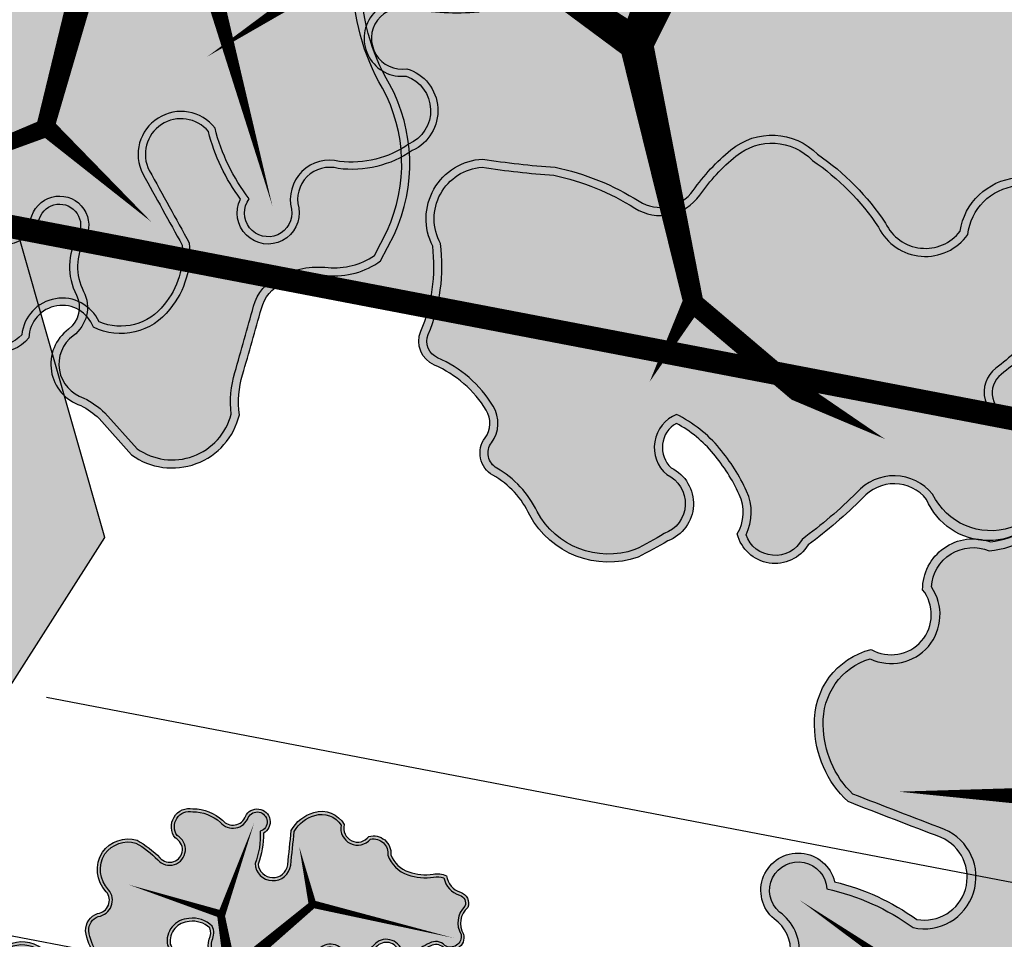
# Model space of a CAD drawing. Header units: metres. Extents: x 32353251 to 32353583, y 5707748 to 5708004.
# Tile 149 of 164: x 32353500 to 32353513, y 5707858 to 5707870. Entities that reach past the tile are written whole.
import ezdxf

# ---------------------------------------------------------------- set-up
doc = ezdxf.new("R2010")
doc.units = ezdxf.units.M
doc.header["$LTSCALE"] = 0.75
doc.layers.get('0').update_dxf_attribs({"linetype": 'CONTINUOUS'})
doc.layers.add('10414942$0$_Hilfslayer', color=6, linetype='CONTINUOUS', plot=False)
for name, color, linetype, lineweight, true_color in [('10414942$0$ST-LIN RINNE', 5, 'CONTINUOUS', 25, 0x0000ff), ('10414943$0$ST-Gehweg-Sol', 7, 'CONTINUOUS', 0, 0xffd7a8), ('10414943$0$ST-Grünfläche-Sol', 7, 'CONTINUOUS', 0, 0xc3e788), ('10414943$0$ST-Mischfläche-Sol', 7, 'CONTINUOUS', 0, 0x636466)]:
    doc.layers.add(name, color=color, linetype=linetype, lineweight=lineweight, true_color=true_color)
doc.layers.add('10414942$0$ST-LIN-Fahrbahn', color=2, linetype='CONTINUOUS')
doc.layers.add('10414942$0$ST-LIN_Rinne', color=141, linetype='CONTINUOUS', lineweight=0)
for name, color, linetype, transparency in [('10414944$0$PF-Krone', 33, 'CONTINUOUS', 0.7), ('10414944$0$PF-Krone_SOL', 70, 'CONTINUOUS', 0.7), ('10414944$0$ST-Baum', 7, 'CONTINUOUS', 0.7)]:
    doc.layers.add(name, color=color, linetype=linetype, transparency=transparency)
doc.layers.add('10414944$0$PF-Stamm', color=7, linetype='CONTINUOUS', true_color=0x5f5144, transparency=0.7)

# ---------------------------------------------------------------- blocks, each defined once
blk = doc.blocks.new('10414943')
at = {"layer": '10414943$0$ST-Grünfläche-Sol'}
h = blk.add_hatch(color=256, dxfattribs=at)
h.dxf.hatch_style = 1
edge = h.paths.add_edge_path()
edge.add_line((32353468.35948901, 5707873.443239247), (32353499.77083134, 5707867.42268575))
edge.add_line((32353499.77083134, 5707867.42268575), (32353500.921, 5707863.401000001))
edge.add_line((32353500.921, 5707863.401000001), (32353499.61213671, 5707861.343886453))
edge.add_line((32353499.61213671, 5707861.343886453), (32353471.19776434, 5707866.790016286))
edge.add_arc((32353471.76248924, 5707869.736384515), 2.999999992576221, 185.9558547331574, 259.149814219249, ccw=False)
edge.add_line((32353468.77868284, 5707869.425097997), (32353468.35948901, 5707873.443239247))
at = {"layer": '10414943$0$ST-Mischfläche-Sol'}
h = blk.add_hatch(dxfattribs=at)
h.set_pattern_fill('AR-HBONE', color=256, scale=0.004200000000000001, angle=170)
h.set_pattern_definition([(215, (0, 0), (-0.1047920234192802, -0.594305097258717), [1.28016, -0.42672]), (305, (-0.3495483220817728, -0.2447563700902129), (-0.1047920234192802, -0.594305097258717), [1.28016, -0.42672])])
edge = h.paths.add_edge_path()
edge.add_line((32353333.40662897, 5707899.309915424), (32353335.23953668, 5707908.86230714))
edge.add_line((32353335.23953668, 5707908.86230714), (32353407.15213483, 5707895.033517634))
edge.add_line((32353407.15213483, 5707895.033517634), (32353413.70600617, 5707897.337334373))
edge.add_line((32353413.70600617, 5707897.337334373), (32353481.81771595, 5707884.239451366))
edge.add_line((32353481.81771595, 5707884.239451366), (32353497.17578959, 5707881.286091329))
edge.add_line((32353497.17578959, 5707881.286091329), (32353499.70410517, 5707880.188862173))
edge.add_line((32353499.70410517, 5707880.188862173), (32353502.93879142, 5707877.835765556))
edge.add_line((32353502.93879142, 5707877.835765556), (32353505.46710699, 5707876.738536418))
edge.add_line((32353505.46710699, 5707876.738536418), (32353517.00528605, 5707874.519743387))
edge.add_line((32353517.00528605, 5707874.519743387), (32353517.64528354, 5707870.615040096))
edge.add_line((32353517.64528354, 5707870.615040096), (32353516.66317853, 5707870.803281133))
edge.add_line((32353516.66317853, 5707870.803281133), (32353515.43959015, 5707864.419483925))
edge.add_line((32353515.43959015, 5707864.419483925), (32353479.3370171, 5707871.339302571))
edge.add_line((32353479.3370171, 5707871.339302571), (32353468.35948901, 5707873.443239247))
edge.add_line((32353468.35948901, 5707873.443239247), (32353468.77868284, 5707869.425097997))
edge.add_arc((32353471.76248924, 5707869.736384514), 2.999999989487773, 185.9558547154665, 259.1498142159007)
edge.add_line((32353471.19776434, 5707866.790016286), (32353499.61213671, 5707861.343886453))
edge.add_line((32353499.61213671, 5707861.343886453), (32353497.73579177, 5707858.394363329))
edge.add_line((32353497.73579177, 5707858.394363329), (32353462.93906161, 5707865.063787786))
edge.add_arc((32353461.80961179, 5707859.171051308), 6.000000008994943, 79.14981411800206, 96.13718403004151)
edge.add_line((32353461.16815564, 5707865.136663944), (32353452.41027603, 5707864.194967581))
edge.add_arc((32353451.76881989, 5707870.160580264), 6.000000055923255, 259.1148991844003, 276.1371839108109, ccw=False)
edge.add_line((32353450.63577935, 5707864.268533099), (32353424.34096185, 5707869.325025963))
edge.add_arc((32353425.47400239, 5707875.217073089), 6.000000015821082, 242.0482743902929, 259.11489914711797, ccw=False)
edge.add_line((32353422.66163756, 5707869.917016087), (32353415.00045884, 5707873.982260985))
edge.add_arc((32353412.18809399, 5707868.682203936), 6.000000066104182, 62.04827444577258, 79.14966234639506)
edge.add_line((32353413.31755943, 5707874.57493748), (32353366.06709948, 5707883.631474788))
edge.add_line((32353366.06709948, 5707883.631474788), (32353365.05980216, 5707886.869526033))
edge.add_line((32353365.05980216, 5707886.869526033), (32353331.24648768, 5707893.372754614))
edge.add_line((32353331.24648768, 5707893.372754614), (32353331.86067788, 5707896.566215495))
edge.add_line((32353331.86067788, 5707896.566215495), (32353338.35621561, 5707895.320690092))
edge.add_line((32353338.35621561, 5707895.320690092), (32353340.49133033, 5707897.947528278))
edge.add_line((32353340.49133033, 5707897.947528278), (32353344.41330834, 5707897.200255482))
edge.add_line((32353344.41330834, 5707897.200255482), (32353345.42794297, 5707893.960800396))
edge.add_line((32353345.42794297, 5707893.960800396), (32353351.00902221, 5707892.887558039))
edge.add_line((32353351.00902221, 5707892.887558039), (32353351.57440783, 5707895.827681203))
edge.add_line((32353351.57440783, 5707895.827681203), (32353371.21685639, 5707892.062795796))
edge.add_line((32353371.21685639, 5707892.062795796), (32353370.64816001, 5707889.105456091))
edge.add_line((32353370.64816001, 5707889.105456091), (32353371.65443974, 5707885.869704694))
edge.add_line((32353371.65443974, 5707885.869704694), (32353406.65189732, 5707879.161711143))
edge.add_arc((32353407.21642529, 5707882.109643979), 3.001499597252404, 259.1591284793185, 333.4809509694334)
edge.add_line((32353409.90212501, 5707880.769488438), (32353411.74908589, 5707884.293947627))
edge.add_line((32353411.74908589, 5707884.293947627), (32353333.40662897, 5707899.309915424))
at = {"layer": '10414943$0$ST-Gehweg-Sol', "flags": 128}
blk.add_lwpolyline([(32353413.70600617, 5707897.337334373), (32353481.81771595, 5707884.239451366), (32353497.17578959, 5707881.286091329), (32353499.70410517, 5707880.188862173), (32353502.93879142, 5707877.835765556), (32353505.46710699, 5707876.738536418), (32353517.00528605, 5707874.519743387), (32353517.64528354, 5707870.615040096), (32353516.66317853, 5707870.803281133), (32353515.43959015, 5707864.419483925), (32353479.3370171, 5707871.339302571), (32353468.35948901, 5707873.443239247), (32353468.77868284, 5707869.425097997, 0.33068914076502), (32353471.19776434, 5707866.790016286), (32353499.61213671, 5707861.343886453), (32353497.73579177, 5707858.394363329), (32353462.93906161, 5707865.063787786, 0.07425742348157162), (32353461.16815564, 5707865.136663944), (32353452.41027603, 5707864.194967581, -0.07441060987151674), (32353450.63577935, 5707864.268533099), (32353424.34096185, 5707869.325025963, -0.07460515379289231)], format="xyb", dxfattribs=at)
at = {"layer": '10414943$0$ST-Grünfläche-Sol', "flags": 128}
blk.add_lwpolyline([(32353468.35948901, 5707873.443239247), (32353499.77083134, 5707867.42268575), (32353500.921, 5707863.401000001), (32353499.61213671, 5707861.343886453), (32353471.19776434, 5707866.790016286, -0.3306891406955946), (32353468.77868284, 5707869.425097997)], format="xyb", close=True, dxfattribs=at)
blk = doc.blocks.new('10414942')
at = {"layer": '10414942$0$_Hilfslayer', "flags": 128}
for points in [[(32353500.13161653, 5707861.244318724), (32353515.01920844, 5707858.390841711, 0.2257678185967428), (32353515.43498245, 5707858.499098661), (32353517.13626401, 5707859.928608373)], [(32353498.60841601, 5707858.227109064), (32353511.01395667, 5707855.849362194, -0.631630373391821), (32353511.24148904, 5707854.975496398), (32353509.3946481, 5707853.423679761)]]:
    blk.add_lwpolyline(points, format="xyb", dxfattribs=at)
at = {"layer": '10414942$0$ST-LIN RINNE', "flags": 128}
blk.add_lwpolyline([(32353333.46310162, 5707899.604552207), (32353415.55515446, 5707883.869896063, -0.07346190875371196), (32353419.59826576, 5707882.457712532), (32353425.79852131, 5707879.20852486, 0.07346183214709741), (32353429.67607841, 5707877.854165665), (32353449.31716769, 5707874.089534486, -0.0002108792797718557), (32353449.31741624, 5707874.089486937, 0.07347743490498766), (32353453.42101757, 5707873.913956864), (32353460.383265, 5707874.640249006, -0.0734602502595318), (32353464.66211211, 5707874.457369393), (32353515.49606344, 5707864.714120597)], format="xyb", dxfattribs=at)
at = {"layer": '10414942$0$ST-LIN-Fahrbahn', "flags": 128}
blk.add_lwpolyline([(32353327.34024196, 5707894.124032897), (32353327.54099615, 5707895.265431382, -0.4186932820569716), (32353333.40662835, 5707899.309915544), (32353415.49868119, 5707883.575259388), (32353415.49868119, 5707883.575259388, -0.07346190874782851), (32353419.45901542, 5707882.19198835), (32353419.45901542, 5707882.19198835), (32353425.65927097, 5707878.942800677), (32353425.65927097, 5707878.942800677, 0.07346183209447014), (32353429.61960504, 5707877.559529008), (32353429.61960504, 5707877.559529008), (32353449.26155524, 5707873.794732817), (32353449.26155524, 5707873.794732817), (32353449.26092361, 5707873.794853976), (32353449.26092361, 5707873.794853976, 0.07347743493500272), (32353453.45214425, 5707873.615576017), (32353453.45214425, 5707873.615576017), (32353460.41439168, 5707874.341868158), (32353460.41439168, 5707874.341868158, -0.07346025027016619), (32353464.60563962, 5707874.16273257), (32353464.60563962, 5707874.16273257), (32353516.42161608, 5707864.231260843), (32353516.42161608, 5707864.231260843), (32353516.42171289, 5707864.231242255)], format="xyb", dxfattribs=at)
for points in [[(32353500.921, 5707863.401000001), (32353499.77083134, 5707867.42268575)], [(32353499.61213671, 5707861.343886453), (32353500.92092977, 5707863.401245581)]]:
    blk.add_lwpolyline(points, dxfattribs=at)
at = {"layer": '10414942$0$ST-LIN_Rinne', "const_width": 0.3}
blk.add_lwpolyline([(32353333.43486499, 5707899.457233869), (32353415.52691783, 5707883.722577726, -0.07346190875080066), (32353419.52864059, 5707882.324850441), (32353425.72889614, 5707879.075662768, 0.0734618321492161), (32353429.64784172, 5707877.706847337), (32353449.28893101, 5707873.942216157, -0.0002108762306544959), (32353449.28916931, 5707873.942170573, 0.07347743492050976), (32353453.43658092, 5707873.764766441), (32353460.39882834, 5707874.491058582, -0.07346025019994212), (32353464.63387587, 5707874.310050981), (32353515.4678005, 5707864.566665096)], format="xyb", dxfattribs=at)
blk = doc.blocks.new('10414944$0$PF-BAUM_12')
at = {"layer": '10414944$0$PF-Krone_SOL', "transparency": 33554457}
h = blk.add_hatch(color=256, dxfattribs=at)
h.dxf.hatch_style = 1
h.set_gradient(color1=(88, 186, 72), color2=(175, 217, 170), tint=1, name='INVSPHERICAL')
edge = h.paths.add_edge_path()
edge.add_arc((-1.275830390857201, 1.399382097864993), 0.5409778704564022, 250.2469540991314, 303.4279495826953)
edge.add_arc((-0.5984433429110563, 0.4187938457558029), 0.6510505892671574, 94.36910483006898, 125.6408546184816, ccw=False)
edge.add_arc((-0.587127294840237, 0.2706846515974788), 0.7995914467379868, 79.90603873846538, 94.36910483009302, ccw=False)
edge.add_arc((-0.4073649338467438, 1.280481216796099), 0.2260808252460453, 259.9060387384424, 345.036763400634)
edge.add_arc((3.355624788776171, 0.2747785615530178), 3.668983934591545, 162.1844054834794, 165.0367634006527, ccw=False)
edge.add_arc((-0.2456361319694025, 1.432098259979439), 0.1136697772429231, 342.1844054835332, 421.4180956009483)
edge.add_arc((-0.3771698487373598, 1.19066696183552), 0.3886064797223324, 61.41809560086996, 105.4179101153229)
edge.add_arc((-0.4936066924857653, 1.612872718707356), 0.04936068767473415, 76.8677145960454, 285.41791011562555, ccw=False)
edge.add_arc((-0.4341673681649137, 1.767018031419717), 0.1165230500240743, 245.5522695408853, 317.881899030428)
edge.add_arc((-0.4413423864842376, 1.854276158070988), 0.1900562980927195, 299.5067279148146, 335.7073154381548)
edge.add_arc((-0.3904004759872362, 1.888891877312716), 0.1663692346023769, 317.3095623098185, 366.5168461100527)
edge.add_arc((-0.3153293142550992, 1.913845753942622), 0.09042715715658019, 356.149970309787, 452.3298293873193)
edge.add_arc((-0.2836797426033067, 2.114347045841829), 0.115674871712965, 186.3954916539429, 252.218544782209, ccw=False)
edge.add_arc((-0.1459217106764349, 2.139917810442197), 0.2556222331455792, 124.29676579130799, 188.6524407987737, ccw=False)
edge.add_arc((-0.3624160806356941, 2.415849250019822), 0.09717537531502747, 318.212910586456, 468.939619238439)
edge.add_arc((-0.4454785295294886, 2.554862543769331), 0.06980565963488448, 219.6884793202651, 317.5680266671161, ccw=False)
edge.add_arc((-0.5986654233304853, 2.082493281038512), 0.439202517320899, 76.91022463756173, 116.5449462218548)
edge.add_arc((-1.495104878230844, 4.557210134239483), 2.19639944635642, 281.76109639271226, 288.5889336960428, ccw=False)
edge.add_arc((-1.011380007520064, 0.8577594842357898), 1.549581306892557, 91.33232178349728, 98.00209096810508)
edge.add_arc((-1.110200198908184, 1.690989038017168), 0.7109395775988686, 99.46380088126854, 131.7621549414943)
edge.add_arc((-1.477296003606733, 2.155428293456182), 0.1251505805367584, 148.2467478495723, 256.0758048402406)
edge.add_arc((-1.523772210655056, 1.967966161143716), 0.06798690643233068, -114.95558517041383, 76.07580484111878, ccw=False)
edge.add_arc((-1.636922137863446, 1.724823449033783), 0.2001945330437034, 65.04441483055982, 122.1083113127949)
edge.add_arc((-1.789896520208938, 1.968606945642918), 0.08761018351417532, 221.6313549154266, 302.10831131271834, ccw=False)
edge.add_arc((-1.960268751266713, 1.817176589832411), 0.1403324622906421, 41.63135491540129, 166.8647619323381)
edge.add_arc((-2.344888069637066, 1.951900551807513), 0.2684363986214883, 321.9494812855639, 337.47522959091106, ccw=False)
edge.add_line((-2.1335031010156, 1.78644815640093), (-2.24070044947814, 1.672145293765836))
edge.add_arc((-2.050168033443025, 1.55746642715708), 0.2223822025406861, 148.9568377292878, 261.8330409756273)
edge.add_arc((-2.014945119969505, 1.023902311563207), 0.3204793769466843, 78.77175414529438, 102.03339601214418, ccw=False)
edge.add_arc((0.8411733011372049, 15.41112581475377), 14.34749978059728, 258.7717541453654, 259.659480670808)
edge.add_arc((-1.756767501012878, 1.172825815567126), 0.1258717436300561, 30.356045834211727, 79.65948067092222, ccw=False)
edge.add_arc((-1.887098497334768, 1.096495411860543), 0.2769098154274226, -0.4934409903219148, 30.356045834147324, ccw=False)
edge.add_arc((-1.360198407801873, 1.091957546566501), 0.2500098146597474, 179.5065590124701, 221.3188039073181)
edge.add_line((-1.547967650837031, 0.9268890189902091), (-1.458662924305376, 0.8902364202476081))
edge = h.paths.add_edge_path()
edge.add_arc((-2.059481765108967, -1.084874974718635), 0.2169261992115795, 117.743017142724, 251.4279173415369, ccw=False)
edge.add_arc((-2.253533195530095, -0.7960594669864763), 0.1343037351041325, 313.8670810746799, 413.8728587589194)
edge.add_arc((-1.138115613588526, 0.5381594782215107), 1.605061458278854, 221.5239991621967, 229.7889853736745, ccw=False)
edge.add_arc((-2.284347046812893, -0.4136953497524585), 0.1251460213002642, 108.7980098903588, 243.7028881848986, ccw=False)
edge.add_arc((-2.265693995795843, -0.1709504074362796), 0.1375594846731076, 244.6114760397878, 299.8242441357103)
edge.add_arc((-2.492195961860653, 0.2241565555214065), 0.5929852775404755, 299.8242441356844, 314.8751988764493)
edge.add_arc((-2.363394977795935, 0.09479323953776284), 0.4104351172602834, 314.8751988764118, 336.5606790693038)
edge.add_arc((-2.060380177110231, -0.1191084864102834), 0.08929884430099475, 34.5470326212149, 142.2333231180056)
edge.add_arc((-2.250865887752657, -0.01744387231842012), 0.1287676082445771, 205.9400492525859, 338.60503773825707, ccw=False)
edge.add_arc((-1.108164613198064, 0.8263883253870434), 1.547287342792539, 211.5442282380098, 215.5748454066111, ccw=False)
edge.add_arc((-2.164689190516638, 0.135857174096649), 0.2878534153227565, 123.29343593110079, 204.4063149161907, ccw=False)
edge.add_arc((-2.467457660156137, 0.6266363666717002), 0.2890336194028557, 300.0552099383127, 335.4000582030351)
edge.add_arc((-2.130212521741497, 0.4722339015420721), 0.0818766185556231, 58.400233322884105, 155.4000582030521, ccw=False)
edge.add_arc((-2.045506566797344, 0.6099227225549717), 0.07978138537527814, 238.4002333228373, 306.4203699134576)
edge.add_arc((-2.216338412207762, 0.8414610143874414), 0.3675199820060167, 306.4203699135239, 341.4929146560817)
edge.add_arc((-1.788351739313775, 0.6981998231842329), 0.0838073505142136, 72.42881272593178, 161.4929146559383, ccw=False)
edge.add_arc((-1.597036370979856, 1.302356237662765), 0.5499169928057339, 252.4288127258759, 281.6379014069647)
edge.add_arc((-1.383265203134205, 0.6006349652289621), 0.1928224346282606, 8.247918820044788, 122.2309709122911, ccw=False)
edge.add_arc((1.431251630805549, 0.4423670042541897), 2.630268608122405, 175.9464692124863, 181.0703957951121)
edge.add_arc((-2.00401799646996, 0.487025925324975), 0.8109027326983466, 332.6061259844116, 353.35791097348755, ccw=False)
edge.add_arc((-1.169561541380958, 0.05459796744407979), 0.1289438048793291, 152.6061259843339, 239.8128226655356)
edge.add_arc((-1.570920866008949, -0.6353615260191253), 0.6692625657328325, 44.463168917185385, 59.81282266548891, ccw=False)
edge.add_arc((-1.241688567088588, -0.3122416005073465), 0.207959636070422, -40.16628795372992, 44.46316891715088, ccw=False)
edge.add_arc((-1.796536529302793, -0.0424845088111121), 0.8201163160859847, 308.5292996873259, 330.4961341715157, ccw=False)
edge.add_arc((-1.213439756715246, -0.8062843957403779), 0.1419798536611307, 120.5815233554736, 237.1739812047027)
edge.add_arc((-1.303262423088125, -1.129719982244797), 0.2045314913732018, -64.49100201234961, 86.39601769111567, ccw=False)
edge.add_arc((-1.343038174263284, -1.111542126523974), 0.2397159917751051, 240.4754072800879, 302.2335774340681, ccw=False)
edge.add_arc((-1.212496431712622, -0.7917876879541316), 0.5839379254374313, 226.3664527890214, 244.7951840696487, ccw=False)
edge.add_arc((-0.7205358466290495, -0.1507537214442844), 1.390051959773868, 222.9429445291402, 229.9249013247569, ccw=False)
edge.add_arc((-1.793739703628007, -1.149493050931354), 0.07597900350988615, 42.91905236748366, 173.4992252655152)
edge.add_arc((-2.057999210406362, -1.113256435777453), 0.1907810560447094, 248.2895516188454, 351.67143994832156, ccw=False)
edge = h.paths.add_edge_path()
edge.add_arc((1.205929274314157, -0.03808187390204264), 0.6648786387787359, 150.7733560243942, 194.5557528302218)
edge.add_arc((0.9110323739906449, -0.09418379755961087), 0.3658840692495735, 197.6598679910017, 276.7526309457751)
edge.add_arc((0.952501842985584, -0.04416556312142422), 0.413367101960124, 270.2151576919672, 305.5241216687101)
edge.add_arc((1.263719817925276, -0.5120154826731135), 0.1493904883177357, -27.722531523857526, 118.39088184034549, ccw=False)
edge.add_arc((1.610601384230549, -0.6627295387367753), 0.2294921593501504, 159.2734788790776, 288.7974055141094)
edge.add_arc((1.626703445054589, -1.144600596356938), 0.2708678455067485, -1.0830160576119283, 77.66915394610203, ccw=False)
edge.add_arc((2.168692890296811, -1.047722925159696), 0.2897181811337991, 200.6131926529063, 382.9337083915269)
edge.add_arc((2.707215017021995, -0.7256574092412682), 0.3428939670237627, 147.8226503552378, 217.5909619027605, ccw=False)
edge.add_arc((2.446820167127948, -0.3829052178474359), 0.16290167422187, 259.4479773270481, 409.1515361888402)
edge.add_arc((2.798913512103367, 0.06172643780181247), 0.4044681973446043, 199.717331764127, 232.6211177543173, ccw=False)
edge.add_arc((2.5485255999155, -0.1163427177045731), 0.1368451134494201, 103.25926930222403, 162.2981442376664, ccw=False)
edge.add_arc((2.458370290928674, 0.1298676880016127), 0.1273804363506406, 297.4751888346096, 447.5020763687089)
edge.add_arc((2.459664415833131, 0.3352758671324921), 0.07826466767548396, 98.81568539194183, 273.1183725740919, ccw=False)
edge.add_arc((2.400049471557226, 0.524655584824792), 0.1217398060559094, 293.0270260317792, 374.9290756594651)
edge.add_arc((2.024496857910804, 0.3265849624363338), 0.543938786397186, 24.94830871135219, 42.11834572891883)
edge.add_arc((1.777536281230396, 0.1571253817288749), 0.8417226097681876, 39.39936629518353, 55.74996385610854)
edge.add_arc((2.28871862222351, 0.9353909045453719), 0.09061071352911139, 104.71311163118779, 245.5829301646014, ccw=False)
edge.add_arc((2.245471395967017, 1.100085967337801), 0.0796678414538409, 284.7131116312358, 435.2868883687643)
edge.add_arc((2.178622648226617, 0.8455110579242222), 0.3428733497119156, 75.2868883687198, 90.15444429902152)
edge.add_arc((2.192026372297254, 1.29077250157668), 0.1033869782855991, 200.5438286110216, 262.03398358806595, ccw=False)
edge.add_arc((1.870840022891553, 1.232273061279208), 0.2254717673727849, 5.655231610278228, 92.28552345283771)
edge.add_arc((1.892300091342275, 1.532989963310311), 0.08133979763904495, 129.4673444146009, 248.01420052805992, ccw=False)
edge.add_arc((1.637745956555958, 1.592450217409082), 0.2028788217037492, 0.9413307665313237, 108.0270818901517)
edge.add_arc((1.551550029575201, 2.041084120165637), 0.2567838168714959, 198.8037610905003, 275.2310876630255, ccw=False)
edge.add_arc((1.081010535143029, 1.905345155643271), 0.2335470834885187, 13.10922937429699, 167.2287665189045)
edge.add_arc((0.667106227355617, 1.999163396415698), 0.1908567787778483, 279.3002843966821, 347.2287665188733, ccw=False)
edge.add_arc((0.7224061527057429, 1.661477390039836), 0.1513272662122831, 99.30028439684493, 228.8091673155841)
edge.add_arc((0.4651874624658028, 1.367563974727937), 0.2392448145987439, 21.174439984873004, 48.80916731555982, ccw=False)
edge.add_arc((0.3242069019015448, 1.312953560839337), 0.3904328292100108, -10.785665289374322, 21.17443998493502, ccw=False)
edge.add_arc((-0.3793027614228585, 1.446972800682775), 1.106594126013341, 325.74486024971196, 349.2143347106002, ccw=False)
edge.add_arc((0.3557932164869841, 0.9463672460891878), 0.217228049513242, 278.26632049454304, 325.74486024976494, ccw=False)
edge.add_arc((0.4080198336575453, 0.5868876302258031), 0.1460255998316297, 98.26632049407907, 271.6730814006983)
edge.add_arc((0.4513693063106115, -0.8972217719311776), 1.338716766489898, 79.76747323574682, 91.6730814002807, ccw=False)
edge.add_arc((0.6891909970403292, 0.3778839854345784), 0.04231861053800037, -16.432465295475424, 90.01007423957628, ccw=False)
edge.add_line((0.7297810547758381, 0.3659126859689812), (0.6256929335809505, 0.2865554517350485))
edge = h.paths.add_edge_path()
edge.add_arc((-1.555223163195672, -2.256860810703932), 0.1724464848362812, 12.61889715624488, 77.74548789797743)
edge.add_arc((-1.497699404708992, -1.992023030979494), 0.0985664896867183, 164.1816184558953, 257.7454878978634, ccw=False)
edge.add_arc((-1.721456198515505, -1.839061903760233), 0.1803346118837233, 315.6357971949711, 396.2246867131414)
edge.add_arc((-1.472164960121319, -1.696410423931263), 0.1099059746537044, 56.01674859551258, 199.1656324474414, ccw=False)
edge.add_arc((-1.356177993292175, -1.537461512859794), 0.08703497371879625, 231.184356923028, 306.6089972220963)
edge.add_arc((-1.496832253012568, -1.247567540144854), 0.4080502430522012, 298.157499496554, 320.4217660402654)
edge.add_arc((-1.11798689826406, -1.560733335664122), 0.08347454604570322, 20.653440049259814, 140.4217660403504, ccw=False)
edge.add_arc((-0.9321149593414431, -1.490670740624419), 0.1151636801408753, 200.653440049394, 324.1571524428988)
edge.add_arc((-0.5981400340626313, -1.731920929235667), 0.2968325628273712, 125.84330849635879, 144.1571524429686, ccw=False)
edge.add_arc((-1.130664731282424, -0.9947323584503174), 0.6125790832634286, 305.8433084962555, 313.7682870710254)
edge.add_arc((-0.6401686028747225, -1.506784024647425), 0.09649309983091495, 35.28302061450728, 133.7682870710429, ccw=False)
edge.add_arc((-0.4572847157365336, -1.411362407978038), 0.1114227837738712, 200.8652948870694, 329.8016618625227)
edge.add_arc((5.964283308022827, -14.91256498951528), 14.85870977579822, 114.5641547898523, 115.1946115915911, ccw=False)
edge.add_arc((-0.1457535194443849, -1.53409145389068), 0.1510899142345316, 81.99943588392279, 116.2838084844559, ccw=False)
edge.add_arc((-0.129520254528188, -1.215296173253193), 0.1692439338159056, 271.623806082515, 322.4572965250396)
edge.add_arc((0.4219089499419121, -2.358237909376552), 1.120399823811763, 101.73913672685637, 111.8636470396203, ccw=False)
edge.add_arc((0.2816683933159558, -1.70446625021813), 0.4517900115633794, 61.04925684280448, 101.19463553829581, ccw=False)
edge.add_arc((0.4292618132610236, -1.46198264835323), 0.1685760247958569, -13.329732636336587, 65.05412811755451, ccw=False)
edge.add_arc((0.7010017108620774, -1.543810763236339), 0.1159577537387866, 158.2536660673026, 207.0243362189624)
edge.add_arc((0.7266853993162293, -1.435719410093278), 0.2061208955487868, 231.262642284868, 284.3776458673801)
edge.add_arc((0.7593609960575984, -1.468039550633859), 0.1683652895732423, 276.3106959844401, 373.1888080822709)
edge.add_arc((1.062288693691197, -1.322645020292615), 0.175404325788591, 121.90959285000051, 217.5827224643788, ccw=False)
edge.add_arc((1.200896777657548, -1.578616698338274), 0.4662936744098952, 12.496320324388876, 119.7416173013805, ccw=False)
edge.add_arc((1.506231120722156, -1.497401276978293), 0.1511990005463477, -66.22516994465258, 7.478724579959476, ccw=False)
edge.add_arc((1.590651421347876, -1.74789974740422), 0.114559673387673, 101.819637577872, 224.4343109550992)
edge.add_arc((1.323807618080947, -2.03664429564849), 0.2788018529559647, -26.98815304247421, 48.416980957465, ccw=False)
edge.add_arc((1.336519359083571, -2.02291467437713), 0.2742964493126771, 258.990857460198, 329.2485978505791, ccw=False)
edge.add_arc((1.66179977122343, -1.475713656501), 0.899565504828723, 229.3858036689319, 245.17635397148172, ccw=False)
edge.add_arc((0.9994391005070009, -2.236995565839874), 0.1097420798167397, 45.60372013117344, 249.2447767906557)
edge.add_arc((0.8450705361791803, -2.446470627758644), 0.1573317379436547, -95.43504692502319, 42.77878194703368, ccw=False)
edge.add_arc((0.8006672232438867, -2.220340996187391), 0.3838892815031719, 232.7999714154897, 274.407434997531, ccw=False)
edge.add_arc((0.4866273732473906, -2.606367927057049), 0.1146907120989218, 44.40200116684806, 165.1103036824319)
edge.add_arc((0.2716337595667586, -2.538690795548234), 0.1109403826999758, 123.3851654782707, 339.8556773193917, ccw=False)
edge.add_arc((0.9022259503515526, -2.367494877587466), 0.6960862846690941, 164.2603500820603, 186.4803302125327, ccw=False)
edge.add_arc((0.1063747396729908, -2.200784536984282), 0.1277932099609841, 9.965197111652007, 176.719202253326)
edge.add_arc((-48.31590581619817, -1.449866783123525), 48.30042117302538, 358.76612727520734, 359.11787380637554, ccw=False)
edge.add_arc((-0.3151971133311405, -2.36688031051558), 0.3136623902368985, 290.4728574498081, 336.89978386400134, ccw=False)
edge.add_arc((-0.2908299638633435, -2.456150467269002), 0.221667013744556, 213.8839286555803, 292.643387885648, ccw=False)
edge.add_arc((-0.5921851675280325, -2.559347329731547), 0.1190918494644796, 350.1440179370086, 508.4433663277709)
edge.add_arc((-0.7458082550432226, -2.355904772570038), 0.1504419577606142, 180.1485714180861, 290.27907681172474, ccw=False)
edge.add_arc((-1.124075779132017, -2.47034283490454), 0.254777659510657, 26.59218980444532, 75.66559330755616)
edge.add_arc((-1.166043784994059, -2.634577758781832), 0.4242899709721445, 75.66559330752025, 104.334406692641)
edge.add_arc((-1.321724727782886, -2.025345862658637), 0.2045184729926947, 251.4046212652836, 284.3344066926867, ccw=False)
at = {"layer": '10414944$0$PF-Krone'}
for points in [[(-1.458662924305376, 0.8902364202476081, 0.236302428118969), (-0.9778122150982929, 0.9478932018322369, -0.1373019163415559), (-0.6480412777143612, 1.067952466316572, -0.0631909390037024), (-0.4469885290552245, 1.057899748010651, 0.3895355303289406), (-0.1889501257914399, 1.222107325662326, -0.0124464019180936), (-0.1374172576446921, 1.397320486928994, 0.3601882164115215), (-0.1912548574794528, 1.53191556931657, 0.1943794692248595), (-0.4804837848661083, 1.565288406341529, -1.286294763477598), (-0.4823919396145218, 1.660942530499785, 0.3265105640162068), (-0.3477347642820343, 1.688870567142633, 0.1592817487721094), (-0.2681144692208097, 1.776087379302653, 0.2180685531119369), (-0.2251062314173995, 1.907774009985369, 0.4461693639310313), (-0.3190053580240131, 2.00419816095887, -0.2953738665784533), (-0.3986347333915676, 2.101461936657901, -0.2884256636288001), (-0.2899595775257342, 2.351095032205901, 0.7723771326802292), (-0.3939564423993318, 2.507763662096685, -0.4550916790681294), (-0.4991959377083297, 2.510283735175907, 0.174684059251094), (-0.7949449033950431, 2.475396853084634, -0.029800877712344), (-1.047409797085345, 2.406921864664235, 0.0291105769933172), (-1.227096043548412, 2.392252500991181, 0.1418686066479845), (-1.583714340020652, 2.221290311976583, 0.5085862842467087), (-1.507411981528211, 2.033955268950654, -1.101217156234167), (-1.552456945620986, 1.906326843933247, 0.2542644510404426), (-1.743329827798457, 1.89439719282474, -0.3663288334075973), (-1.855379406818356, 1.910404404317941, 0.608209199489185), (-2.096929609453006, 1.849067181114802, -0.0678476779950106), (-2.1335031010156, 1.78644815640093, 2.948877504e-07), (-2.24070044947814, 1.672145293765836, 0.5366234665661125), (-2.081759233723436, 1.33733955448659, -0.1018480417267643), (-1.952542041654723, 1.338247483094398, 0.0038734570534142), (-1.734173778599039, 1.296653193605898, -0.2185080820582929), (-1.648152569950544, 1.236437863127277, -0.135425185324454), (-1.61019895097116, 1.094110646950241, 0.1844917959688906), (-1.547967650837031, 0.9268890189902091)], [(-1.449331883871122, 0.914521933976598, 0.2357563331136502), (-0.9925507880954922, 0.9693299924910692, -0.1371087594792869), (-0.650022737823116, 1.093886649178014, -0.0631909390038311), (-0.4424299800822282, 1.08350692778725, 0.3895355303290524), (-0.2140779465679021, 1.228823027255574, -0.0124464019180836), (-0.1621797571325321, 1.40527829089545, 0.3601882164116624), (-0.2036983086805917, 1.509075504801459, 0.1943794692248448), (-0.4735688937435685, 1.540214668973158, -1.313113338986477), (-0.4735688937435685, 1.685530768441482, 0.3457340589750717), (-0.3643422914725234, 1.709423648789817, 0.1727136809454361), (-0.2901245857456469, 1.790680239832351, 0.2305288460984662), (-0.2512488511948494, 1.907265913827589, 0.4756150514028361), (-0.3219321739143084, 1.977923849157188, -0.3044362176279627), (-0.4244230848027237, 2.098042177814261, -0.2845846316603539), (-0.3074946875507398, 2.370592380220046, 0.7260163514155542), (-0.3801521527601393, 2.484769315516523, -0.4020089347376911), (-0.5127773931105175, 2.486660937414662, 0.1708811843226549), (-0.7849081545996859, 2.45133185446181, -0.030277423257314), (-1.044448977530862, 2.380972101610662, 0.0294428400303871), (-1.223145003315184, 2.366542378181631, 0.1402723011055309), (-1.563430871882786, 2.204516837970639, 0.4972462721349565), (-1.501153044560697, 2.059200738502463, -1.101217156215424), (-1.563430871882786, 1.88274547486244, 0.2542644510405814), (-1.729505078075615, 1.872365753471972, -0.3663288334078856), (-1.874820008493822, 1.893125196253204, 0.6141498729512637), (-2.07203312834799, 1.841226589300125, -0.0708190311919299), (-2.113755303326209, 1.769482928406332, 2.948877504e-07), (-2.219780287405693, 1.656430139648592, 0.525075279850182), (-2.08241276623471, 1.363759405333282, -0.098299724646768), (-1.947477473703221, 1.363759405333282, 0.003873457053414), (-1.729505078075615, 1.322240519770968, -0.2185080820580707), (-1.625708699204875, 1.249582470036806, -0.1354251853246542), (-1.584190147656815, 1.093886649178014, 0.177651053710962), (-1.532291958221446, 0.9485705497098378)], [(0.6256929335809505, 0.2865554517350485, 0.1933951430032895), (0.5623908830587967, -0.2051804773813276, 0.3594936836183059), (0.9540541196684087, -0.4575297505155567, 0.1552950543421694), (1.192686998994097, -0.3805930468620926, -0.7407271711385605), (1.3959618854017, -0.5815104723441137, 0.6341537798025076), (1.684548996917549, -0.8799814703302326, -0.3578164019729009), (1.897522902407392, -1.149720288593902, 1.020458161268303), (2.435510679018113, -0.9348296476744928, -0.3141877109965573), (2.416988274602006, -0.5430520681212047, 0.7652739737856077), (2.55336774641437, -0.2596795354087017, -0.1445644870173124), (2.418159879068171, -0.07473305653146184, -0.2634594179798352), (2.517139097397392, 0.01685440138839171, 0.767513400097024), (2.46392193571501, 0.2571270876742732, -0.9514777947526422), (2.447669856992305, 0.4126159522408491, 0.3733976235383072), (2.517680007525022, 0.5560185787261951, 0.0750589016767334), (2.427969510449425, 0.6913852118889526, 0.0714642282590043), (2.251262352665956, 0.8528843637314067, -0.7058787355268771), (2.265705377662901, 1.023030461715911, 0.7713123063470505), (2.265705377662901, 1.17714147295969, 0.0649631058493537), (2.177698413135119, 1.188383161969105, -0.2749303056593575), (2.095214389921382, 1.254491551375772, 0.397090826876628), (1.861848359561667, 1.457565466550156, -0.5689269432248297), (1.840597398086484, 1.595783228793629, 0.5045108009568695), (1.574961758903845, 1.785369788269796, -0.3464145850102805), (1.308471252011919, 1.958315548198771, 0.7962878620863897), (0.8532412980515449, 1.956972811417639, -0.3053894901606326), (0.6979503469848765, 1.810815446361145, 0.634061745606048), (0.6227466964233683, 1.547600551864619, -0.1211670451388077), (0.6882796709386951, 1.453981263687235, -0.1403633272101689), (0.7077423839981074, 1.239889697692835, -0.1027643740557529), (0.5353407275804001, 0.8240941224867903, -0.2101796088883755), (0.387025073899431, 0.7313960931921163, 0.9440570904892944), (0.4122832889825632, 0.4409242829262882, -0.0519947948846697), (0.6891835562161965, 0.4202025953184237, -0.5009948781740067), (0.7297810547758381, 0.3659126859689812)], [(0.6458003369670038, 0.2691786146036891, 0.1909371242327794), (0.5873875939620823, -0.1979556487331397, 0.3601447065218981), (0.9524675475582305, -0.4315228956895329, 0.1572908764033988), (1.178817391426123, -0.3585331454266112, -0.7407515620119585), (1.419770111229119, -0.5921001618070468, 0.643471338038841), (1.682627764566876, -0.853037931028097, -0.3601132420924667), (1.923580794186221, -1.144996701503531, 1.00517388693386), (2.412787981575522, -0.9479245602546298, -0.3257591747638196), (2.405486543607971, -0.5134078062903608, 0.8127912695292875), (2.536915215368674, -0.2798407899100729, -0.1491183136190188), (2.390883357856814, -0.07546930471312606, -0.2723945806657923), (2.507708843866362, 0.04131420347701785, 0.7518353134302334), (2.463899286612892, 0.2310874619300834, -0.9284231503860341), (2.440071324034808, 0.4376929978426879, 0.3586234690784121), (2.493083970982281, 0.5472126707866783, 0.0741969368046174), (2.4082640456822, 0.6743970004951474, 0.0710150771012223), (2.238340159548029, 0.8302132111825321, -0.6982143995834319), (2.259099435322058, 1.04818736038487, 0.7713123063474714), (2.259099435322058, 1.151984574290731, 0.06631508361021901), (2.176062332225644, 1.162364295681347, -0.2867628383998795), (2.069612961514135, 1.248838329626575, 0.4089344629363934), (1.857866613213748, 1.431312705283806, -0.5457838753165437), (1.814057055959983, 1.606487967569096, 0.4897034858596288), (1.580405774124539, 1.759766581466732, -0.3508266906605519), (1.283413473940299, 1.951223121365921, 0.7987006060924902), (0.8786075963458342, 1.951223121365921, -0.305389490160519), (0.7021537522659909, 1.785147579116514, 0.6340617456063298), (0.6398759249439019, 1.567173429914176, -0.1211670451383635), (0.7125333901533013, 1.463376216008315, -0.140363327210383), (0.7332926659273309, 1.235022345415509, -0.1027643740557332), (0.5568388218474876, 0.8094537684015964, -0.2101796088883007), (0.3907646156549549, 0.7056565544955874, 0.9440570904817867), (0.4115238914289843, 0.4669229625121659, -0.0516159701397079), (0.691774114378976, 0.4461635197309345, -0.5326730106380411), (0.7514467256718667, 0.3497238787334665)], [(-2.128572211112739, -1.290504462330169, -0.6599101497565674), (-2.160462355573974, -0.8928856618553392, 0.4663383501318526), (-2.174350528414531, -0.6875809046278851, -0.0360784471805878), (-2.339789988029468, -0.5258898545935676, -0.6675784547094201), (-2.324673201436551, -0.295224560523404, 0.2456826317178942), (-2.19728000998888, -0.2902908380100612, 0.0657667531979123), (-2.073806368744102, -0.1960596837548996, 0.0949041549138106), (-1.986828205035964, -0.0684686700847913, 0.5078024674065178), (-2.130971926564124, -0.06441764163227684, -0.6535406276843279), (-2.366660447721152, -0.07377074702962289, -0.0175886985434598), (-2.426819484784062, 0.01691476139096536, -0.3694791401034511), (-2.322699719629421, 0.3764652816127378, 0.1554554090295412), (-2.20465773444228, 0.5063174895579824, -0.4504662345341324), (-2.087310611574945, 0.541970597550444, 0.3058267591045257), (-1.998139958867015, 0.5457240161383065, 0.1542387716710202), (-1.86782494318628, 0.72480211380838, -0.4094373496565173), (-1.763051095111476, 0.7780969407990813, 0.1281432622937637), (-1.48610388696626, 0.7637444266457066, -0.5428599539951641), (-1.192437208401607, 0.6282966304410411, 0.0223610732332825), (-1.198557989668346, 0.3932313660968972, -0.0907950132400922), (-1.284046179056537, 0.1139256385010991, 0.4000053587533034), (-1.234397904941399, -0.05685942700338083, -0.06707582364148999), (-1.093267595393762, -0.1665761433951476, -0.3870185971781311), (-1.082770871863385, -0.4463772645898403, -0.0961429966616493), (-1.285673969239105, -0.6840530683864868, 0.5576932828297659), (-1.29040559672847, -0.9255929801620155, -0.7734945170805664), (-1.215180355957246, -1.314313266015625, -0.2761885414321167), (-1.461169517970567, -1.320129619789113, -0.0805842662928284), (-1.615438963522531, -1.214423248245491, -0.0304739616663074), (-1.738099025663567, -1.097754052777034, 0.6406349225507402), (-1.869230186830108, -1.140890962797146, -0.4843983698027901)], [(-2.227215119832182, -1.171771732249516, -0.3770349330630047), (-2.141779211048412, -0.9110006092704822, 0.4627582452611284), (-2.158232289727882, -0.6671480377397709, -0.0367926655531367), (-2.323881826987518, -0.504607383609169, -0.6506715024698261), (-2.325133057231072, -0.3233377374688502, 0.2268853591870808), (-2.1843442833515, -0.3128557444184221, 0.0657667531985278), (-2.055454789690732, -0.2144913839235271, 0.102669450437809), (-1.957814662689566, -0.06641701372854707, 0.5607344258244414), (-2.154037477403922, -0.05184492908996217, -0.6723522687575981), (-2.34416146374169, -0.06051485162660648, -0.0176961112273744), (-2.403786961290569, 0.02911284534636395, -0.3669931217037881), (-2.309008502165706, 0.3543383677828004, 0.1548309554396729), (-2.181008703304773, 0.4954901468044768, -0.4504662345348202), (-2.100939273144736, 0.519817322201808, 0.3058267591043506), (-1.982697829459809, 0.5247944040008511, 0.1542387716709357), (-1.843160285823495, 0.7165460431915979, -0.4094373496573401), (-1.770903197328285, 0.7533007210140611, 0.1303299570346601), (-1.476008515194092, 0.7392897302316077, -0.5463726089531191), (-1.218586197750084, 0.6272299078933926, 0.0219199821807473), (-1.22459572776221, 0.3945170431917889, -0.0902379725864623), (-1.307139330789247, 0.1258928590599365, 0.4000053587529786), (-1.247476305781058, -0.07934194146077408, -0.0670758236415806), (-1.111830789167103, -0.1847947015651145, -0.3907620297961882), (-1.104185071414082, -0.4313992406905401, -0.0963887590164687), (-1.30053448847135, -0.6626354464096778, 0.5682633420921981), (-1.298295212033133, -0.9512673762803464, -0.7910607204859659), (-1.227756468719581, -1.291487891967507, -0.2793394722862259), (-1.44918974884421, -1.297020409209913, -0.0813963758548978), (-1.598071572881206, -1.195043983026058, -0.030818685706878), (-1.719784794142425, -1.079253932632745, 0.674461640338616), (-1.887962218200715, -1.140040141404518, -0.7642199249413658)], [(-1.386942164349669, -2.219187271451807, 0.2920727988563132), (-1.518620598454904, -2.088343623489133, -0.4325514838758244), (-1.592533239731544, -1.965154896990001, 0.3668828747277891), (-1.575979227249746, -1.732492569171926, -0.7208837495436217), (-1.41073295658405, -1.605276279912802, 0.3415219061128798), (-1.304274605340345, -1.607326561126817, 0.097452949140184), (-1.182325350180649, -1.507549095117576, -0.5760032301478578), (-1.039877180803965, -1.531290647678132, 0.5979171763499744), (-0.8387602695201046, -1.558106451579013, -0.0800797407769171), (-0.7719564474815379, -1.491302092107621, 0.0345930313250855), (-0.70691708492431, -1.437102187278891, -0.458285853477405), (-0.5614004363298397, -1.4510480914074, 0.6305648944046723), (-0.3609831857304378, -1.467407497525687, -0.0027508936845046), (-0.2126588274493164, -1.398622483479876, -0.1507197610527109), (-0.1247243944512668, -1.384472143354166, 0.2255132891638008), (0.004673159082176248, -1.31842539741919, -0.0442052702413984), (0.1939567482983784, -1.26127229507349, -0.17698111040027), (0.5003607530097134, -1.309133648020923, -0.356004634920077), (0.5932962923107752, -1.500848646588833, 0.2160736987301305), (0.5977049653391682, -1.596498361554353, 0.2359984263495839), (0.7778676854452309, -1.635384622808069, 0.4498275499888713), (0.9232853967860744, -1.429625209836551, -0.443520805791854), (0.9695733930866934, -1.1737472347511, -0.5053844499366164), (1.656143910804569, -1.477721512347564, -0.3331592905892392), (1.567185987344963, -1.635769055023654, 0.5926633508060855), (1.508849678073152, -1.828101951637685, -0.3414268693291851), (1.572248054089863, -2.163166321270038, -0.3165356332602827), (1.284138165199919, -2.292163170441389, -0.069008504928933), (1.076216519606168, -2.158582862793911, 1.230950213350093), (0.9605491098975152, -2.339615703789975, -0.6886555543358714), (0.8301685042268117, -2.603095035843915, -0.1835680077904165), (0.5685679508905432, -2.526120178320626, 0.5814783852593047), (0.3757877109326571, -2.576897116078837, -1.382341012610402), (0.21058719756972, -2.446056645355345, -0.0972578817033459), (0.2322399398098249, -2.178669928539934, 0.8906075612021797), (-0.02120902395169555, -2.193471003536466, -0.0015347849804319), (-0.02668416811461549, -2.489942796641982, -0.2053929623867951), (-0.2054894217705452, -2.660731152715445, -0.357852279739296), (-0.474850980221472, -2.579732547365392, 0.8265324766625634), (-0.6936661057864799, -2.49702167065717, -0.5212910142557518), (-0.8962497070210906, -2.356294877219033, 0.2174566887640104), (-1.060997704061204, -2.223497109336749, 0.1257478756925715), (-1.27108986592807, -2.223497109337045, -0.1446803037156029)], [(-1.365577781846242, -2.198384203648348, 0.2707968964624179), (-1.513099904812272, -2.06292650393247, -0.4325514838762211), (-1.567508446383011, -1.972244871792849, 0.3547366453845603), (-1.555338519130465, -1.728500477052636, -0.649807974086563), (-1.424049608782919, -1.622575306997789, 0.3596155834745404), (-1.292000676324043, -1.630258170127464, 0.0974529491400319), (-1.162278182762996, -1.524120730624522, -0.5760032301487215), (-1.06421532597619, -1.540464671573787, 0.597917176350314), (-0.8176760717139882, -1.573336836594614, -0.0800797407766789), (-0.7567258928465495, -1.512386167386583, 0.0345930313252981), (-0.6889249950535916, -1.455884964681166, -0.4460569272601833), (-0.5843328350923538, -1.463769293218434, 0.599943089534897), (-0.3429985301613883, -1.48769309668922, -0.0026290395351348), (-0.2014746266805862, -1.422108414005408, -0.1555896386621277), (-0.1263578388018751, -1.410524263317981, 0.2187646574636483), (0.0206808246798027, -1.340050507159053, -0.0426197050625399), (0.1991265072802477, -1.28676342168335, -0.1774726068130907), (0.4885873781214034, -1.332346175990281, -0.3543214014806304), (0.5683774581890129, -1.493159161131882, 0.2227057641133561), (0.5772181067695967, -1.613326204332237, 0.2401277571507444), (0.7825593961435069, -1.661025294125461, 0.4563453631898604), (0.9471374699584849, -1.417823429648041, -0.4529994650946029), (0.9829150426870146, -1.196080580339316, -0.5041860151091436), (1.630494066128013, -1.482200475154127, -0.3252825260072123), (1.558938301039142, -1.610954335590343, 0.5878249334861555), (1.490960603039, -1.847003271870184, -0.3414060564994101), (1.549457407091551, -2.150600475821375, -0.3121639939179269), (1.292148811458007, -2.267204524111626, -0.0678541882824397), (1.09376060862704, -2.139363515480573, 1.196239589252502), (0.9451168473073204, -2.361404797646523, -0.6793377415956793), (0.8304648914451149, -2.576977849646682, -0.1839465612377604), (0.5857126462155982, -2.506474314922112, 0.5734848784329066), (0.3510000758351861, -2.56892648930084, -1.514782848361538), (0.2386263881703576, -2.460436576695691, -0.1059454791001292), (0.2588140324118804, -2.1803488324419, 0.9106962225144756), (-0.04720771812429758, -2.19255139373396, -0.0015108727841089), (-0.05257756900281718, -2.484247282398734, -0.2013899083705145), (-0.2150528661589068, -2.636537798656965, -0.3448161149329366), (-0.447731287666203, -2.573042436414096, 0.767088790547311), (-0.7103878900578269, -2.475189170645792, -0.5150631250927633), (-0.8701251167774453, -2.35054867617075, 0.2235782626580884), (-1.05455818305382, -2.198297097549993, 0.1257478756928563), (-1.277529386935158, -2.198297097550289, -0.1252454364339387)]]:
    blk.add_lwpolyline(points, format="xyb", close=True, dxfattribs=at)
at = {"layer": '10414944$0$PF-Stamm'}
for points in [[(0.04563796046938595, -0.1010697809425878, 0.2167480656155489, 0.1083740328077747, 0), (-0.7801243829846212, 0.1666490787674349, 0.1083740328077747, 0.06502441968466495, 0), (-0.4990996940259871, 0.66531309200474, 0.06502441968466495, 0.0433496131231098, 0), (-0.5990764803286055, 1.107644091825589, 0.0433496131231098, 0.0433496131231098, 0), (-0.4752625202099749, 1.405143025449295, 0.06502441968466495, 1.976742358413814e-14, 0), (-0.3708803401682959, 1.868965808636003, 0, 0, 0)], [(0.04563796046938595, -0.1010697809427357, 0.2167480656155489, 0.1083740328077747, 0), (0.4579577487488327, 0.2037355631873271, 0.1083740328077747, 0.1083740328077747, 0), (0.635246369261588, 0.4942200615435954, 0.1083740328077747, 0.06502441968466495, 0), (1.062144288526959, 0.8906492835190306, 0.06502441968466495, 0, 0), (0.9168618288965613, 1.581651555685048, 0, 0, 0)], [(-0.5990764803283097, 1.107644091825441, 0.06502441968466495, 0, 0), (-0.9411170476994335, 1.541027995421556, 0, 0, 0)], [(1.073358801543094, 0.8980643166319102, 0.06502441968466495, 0, 0), (1.93821991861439, 1.100220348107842, 0, 0, 0)], [(0.8405478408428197, 0.6848686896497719, 0.06571975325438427, 0.06502441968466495, 0), (0.8407648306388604, 0.6755265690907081, 0.06502441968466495, 0, 0), (1.84986592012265, 0.3936412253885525, 0, 0, 0)], [(1.291467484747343, 0.5526215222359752, 0.04551709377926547, 1.248468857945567e-14, 0), (1.60954243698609, 0.6515425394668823, 0, 0, 0)], [(0.4765872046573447, 0.1999360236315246, 0.1083740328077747, 0.06502441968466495, 0), (1.349579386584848, -0.2157637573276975, 0.06502441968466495, 0, 0), (2.103155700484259, -0.2532561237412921, 0, 0, 0)], [(-0.7801243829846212, 0.1666490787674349, 0.1083740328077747, 0.06502441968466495, 0), (-1.590640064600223, -0.0880399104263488, 0.06502441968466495, 0, 0), (-1.860806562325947, 0.02902439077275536, 0, 0, 0)], [(0.04563796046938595, -0.1010697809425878, 0.2167480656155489, 0.1083740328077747, 0), (0.4457675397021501, -0.7261262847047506, 0.1083740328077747, 0.1083740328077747, 0), (0.379222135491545, -1.20937656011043, 0.1083740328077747, 0.06502441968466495, 0), (0.5138973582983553, -1.72273095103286, 0.06502441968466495, 2.236840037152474e-14, 0), (1.326701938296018, -1.906524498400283, 0, 0, 0)], [(-1.585548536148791, -0.07450252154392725, 0.06502441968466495, 0.06502441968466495, 0), (-1.849138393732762, -0.4466609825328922, 0.06502441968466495, 0, 0), (-1.978642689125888, -0.7430559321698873, 0, 0, 0)], [(1.355109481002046, -0.2292841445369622, 0.06502441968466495, 0, 0), (1.98458972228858, -0.7586984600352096, 0, 0, 0), (1.998481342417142, -0.7574120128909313, 0, 0, 0)], [(0.379222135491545, -1.22838968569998, 0.1083740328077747, 0.06502441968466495, 0), (-0.2688033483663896, -1.876420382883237, 0.06502441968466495, 0, 0), (-1.498308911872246, -1.692626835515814, 0, 0, 0)], [(0.5085500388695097, -1.712404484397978, 0.06502441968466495, 0, 0), (0.2969964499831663, -2.525726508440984, 0, 0, 0)], [(-0.2592968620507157, -1.885926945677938, 0.06502441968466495, 0, 0), (-0.1056086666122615, -2.359670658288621, 0, 0, 0), (-0.2688033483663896, -2.65120525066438, 0, 0, 0)]]:
    blk.add_lwpolyline(points, format="xyseb", dxfattribs=at)
blk = doc.blocks.new('10414944')
at = {"layer": '10414944$0$ST-Baum'}
for p, xscale, yscale, zscale, rotation in [((32353497.4531346, 5707875.556357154), 3.76957814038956, 3.76957814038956, 1.57065755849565, 30), ((32353509.07528052, 5707873.255322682), 4.188024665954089, 4.188024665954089, 1.74501027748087, 85), ((32353521.54797572, 5707855.849608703), 4.546059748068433, 4.546059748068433, 1.89419156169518, 250), ((32353503.05419605, 5707855.545723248), 1.573433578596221, 1.573433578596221, 0.6555973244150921, 175)]:
    blk.add_blockref('10414944$0$PF-BAUM_12', p, dxfattribs=dict(at, xscale=xscale, yscale=yscale, zscale=zscale, rotation=rotation))

msp = doc.modelspace()

# ---------------------------------------------------------------- block references
for name in ['10414944', '10414943']:
    msp.add_blockref(name, (0, 0))

# ---------------------------------------------------------------- next in the draw order: block references
msp.add_blockref('10414942', (0, 0))

doc.saveas('drawing.dxf')
